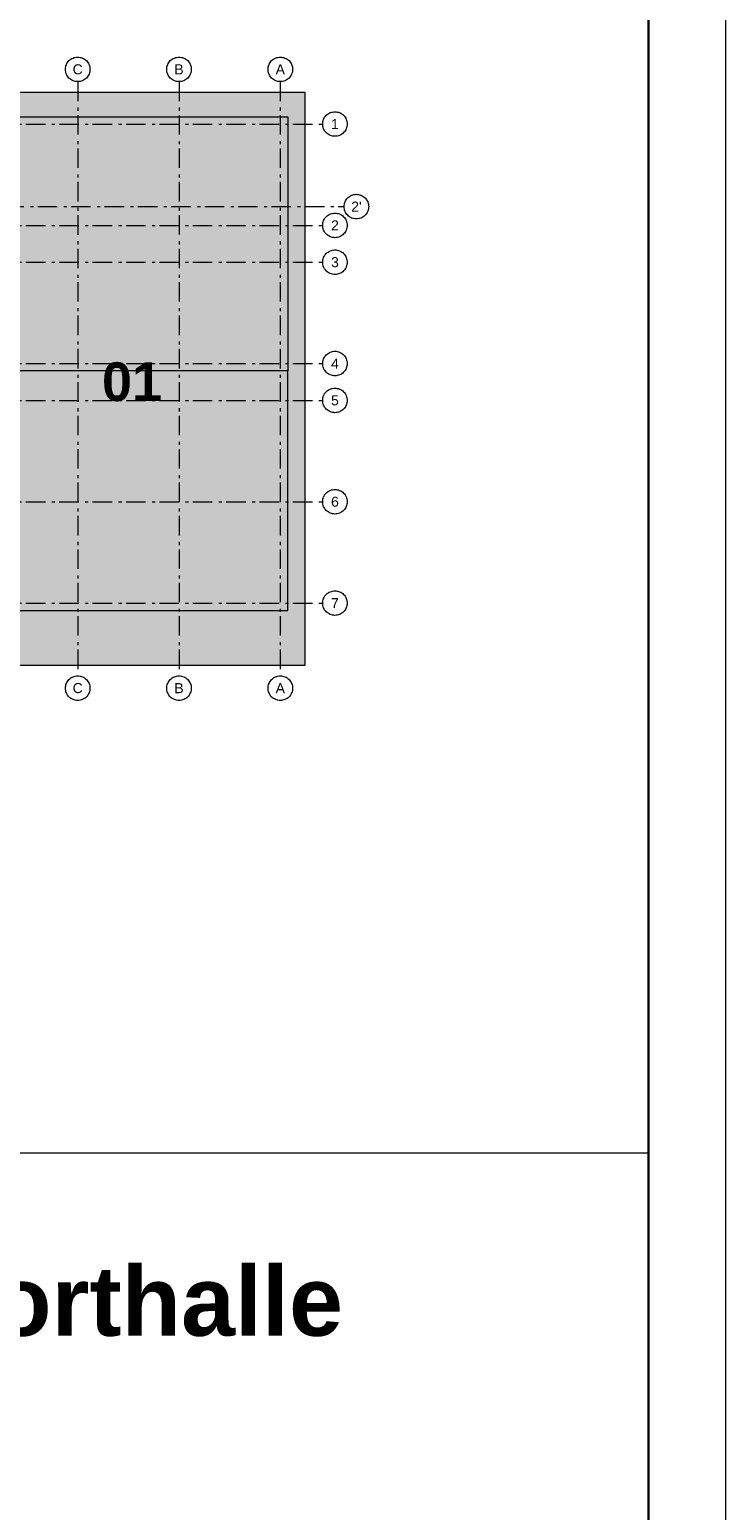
# Model space of a CAD drawing. Header units: metres. Extents: x -5569892 to 1712241, y -5568463 to 2085.
# Tile 43 of 70: x 237 to 260, y -230 to -182. Entities that reach past the tile are written whole.
import ezdxf

# ---------------------------------------------------------------- set-up
doc = ezdxf.new("R2010")
doc.units = ezdxf.units.M
doc.header["$LTSCALE"] = 0.5
doc.linetypes.add('ISO-02 Strichlinie', pattern=[3.81, 3.048, -0.762])
doc.linetypes.add('Linienart-53', pattern=[5.291531, 3.175, -1.058062, 0.352704, -0.705764])
for name, color, linetype, lineweight in [('70 -71 Achsen- 1 Gebäudeachsen', 7, 'Linienart-53', 18), ('70 -74 Zeichnungsblatt- 4 Plankopf Linie', 7, 'Continuous', 13), ('70 -74 Zeichnungsblatt- 5 Plankopf Text', 7, 'Continuous', 18), ('Keine', 7, 'Continuous', 9)]:
    doc.layers.add(name, color=color, linetype=linetype, lineweight=lineweight)
doc.styles.add('Arial', font='arial.ttf')
doc.styles.add('Arial (bold)', font='arialbd.ttf')

# ---------------------------------------------------------------- blocks, each defined once
blk = doc.blocks.new('Gruppe-502')
at = {"layer": '70 -74 Zeichnungsblatt- 4 Plankopf Linie'}
for p, q in [((0.589446, -0.1235), (0.589446, -0.4155)), ((0.409446, -0.2715), (0.589446, -0.2715))]:
    blk.add_line(p, q, dxfattribs=at)
at = {"layer": '70 -74 Zeichnungsblatt- 5 Plankopf Text', "insert": (0.426446, -0.278875), "char_height": 0.00453099, "width": 0.16121158, "attachment_point": 1, "line_spacing_factor": 0.996218, "style": 'Arial (bold)'}
blk.add_mtext('Entwicklung einer Gesamtschule mit Sporthalle', dxfattribs=at)
blk = doc.blocks.new('Plankopf')
at = {"layer": '70 -74 Zeichnungsblatt- 4 Plankopf Linie', "color": 7, "transparency": 33554687}
blk.add_blockref('Gruppe-502', (0, 0), dxfattribs=at)
at = {"layer": '70 -74 Zeichnungsblatt- 4 Plankopf Linie', "color": 0, "flags": 1}
for tag in ['Auftraggeber', 'Auftraggeber_Zusatz_-1-', 'Auftraggeber_Zusatz_-2-', 'Approval', 'Approval', 'Approval', 'Approval', 'Approval', 'Approval', 'AR_Genehmigt_-_Datum', 'Auto_Generate_Page_Number', 'Auto_Total_Num_Sheets', 'Architekt', 'Architekt_Zusatz_-1-', 'Architekt_Zusatz_-2-', 'Approval', 'Teil', 'Total_Num_Sheets', 'Tragwerksplanung', 'Tragwerksplanung_Zusatz_-1-', 'Tragwerksplanung_Zusatz_-2-', 'TGA', 'TGA_Zusatz_-1-', 'TGA_Zusatz_-2-', 'Scale', 'Sheet_Number', 'Sheet_Title', 'Status', 'Zone', 'Zone', 'Zone', 'Zone', 'Zone', 'Zone', 'Zone', 'Geschäftszeichen', 'Current_Plot_Date', 'Gewerk', 'Landschaftsarchitekt', 'Landschaftsarchitekten_Zusatz-1-', 'Landschaftsarchitekten_Zusatz_-2-', 'Papiermaße', 'Number', 'Publish_Date', 'Number', 'Publish_Date', 'Number', 'Publish_Date', 'Number', 'Publish_Date', 'Number', 'Publish_Date', 'Number', 'Publish_Date', 'Planungsgrundlagen', 'Plot_Date_Format', 'BH_Genehmigt_-_Datum', 'Ebene', 'Page_Number', 'Plannummer_Fachplaner', 'File_Name', 'File_Name_Include_Path', 'Projektname_Zusatz', 'Project_Address', 'Höhe_üNHN', 'Leistungsphase', 'Number', 'Publish_Date', 'Recipients', 'Recipients', 'Recipients', 'Recipients', 'Recipients', 'Recipients', 'Project_Date', 'Project_ID', 'Project_Name', 'Recipients', 'Date', 'Note', 'Date', 'Note', 'Date', 'Note', 'Date', 'Note', 'Date', 'Note', 'Date', 'Note', 'Format', 'Date', 'Date', 'Note']:
    blk.add_attdef(tag, (-0.5945, -0.4205), '', height=0.00018, dxfattribs=at)
at = {"layer": '70 -74 Zeichnungsblatt- 4 Plankopf Linie', "transparency": 33554687, "flags": 128}
for points in [[(-0.5945, 0.4205), (0.5945, 0.4205), (0.5945, -0.4205), (-0.5945, -0.4205)], [(-0.5745, -0.4155), (-0.5745, 0.4155), (0.5895, 0.4155), (0.5895, -0.4155)]]:
    blk.add_lwpolyline(points, close=True, dxfattribs=at)
blk = doc.blocks.new('Gruppe-503')
at = {"layer": 'Keine', "transparency": 33554687, "insert": (-12.5, -96.45), "char_height": 3.147, "attachment_point": 5, "line_spacing_factor": 0.970823, "style": 'Arial (bold)'}
blk.add_mtext('01', dxfattribs=at)
at = {"color": 255, "lineweight": 13, "transparency": 33554687}
for points in [[(-16.92, -70), (-16.82, -70), (-16.73, -70.02), (-16.63, -70.04), (-16.54, -70.08), (-16.45, -70.12), (-16.37, -70.17), (-16.29, -70.23), (-16.21, -70.29), (-16.15, -70.37), (-16.09, -70.44), (-16.04, -70.53), (-16, -70.62), (-15.96, -70.71), (-15.94, -70.8), (-15.93, -70.9), (-15.92, -71), (-15.93, -71.1), (-15.94, -71.2), (-15.96, -71.29), (-16, -71.38), (-16.04, -71.47), (-16.09, -71.56), (-16.15, -71.63), (-16.21, -71.71), (-16.29, -71.77), (-16.37, -71.83), (-16.45, -71.88), (-16.54, -71.92), (-16.63, -71.96), (-16.73, -71.98), (-16.82, -72), (-16.92, -72), (-17.02, -72), (-17.12, -71.98), (-17.21, -71.96), (-17.3, -71.92), (-17.39, -71.88), (-17.48, -71.83), (-17.56, -71.77), (-17.63, -71.71), (-17.69, -71.63), (-17.75, -71.56), (-17.8, -71.47), (-17.84, -71.38), (-17.88, -71.29), (-17.9, -71.2), (-17.92, -71.1), (-17.92, -71), (-17.92, -70.9), (-17.9, -70.8), (-17.88, -70.71), (-17.84, -70.62), (-17.8, -70.53), (-17.75, -70.44), (-17.69, -70.37), (-17.63, -70.29), (-17.56, -70.23), (-17.48, -70.17), (-17.39, -70.12), (-17.3, -70.08), (-17.21, -70.04), (-17.12, -70.02), (-17.02, -70)], [(-8.67, -70), (-8.57, -70), (-8.48, -70.02), (-8.38, -70.04), (-8.29, -70.08), (-8.2, -70.12), (-8.12, -70.17), (-8.04, -70.23), (-7.96, -70.29), (-7.9, -70.37), (-7.84, -70.44), (-7.79, -70.53), (-7.75, -70.62), (-7.71, -70.71), (-7.69, -70.8), (-7.68, -70.9), (-7.67, -71), (-7.68, -71.1), (-7.69, -71.2), (-7.71, -71.29), (-7.75, -71.38), (-7.79, -71.47), (-7.84, -71.56), (-7.9, -71.63), (-7.96, -71.71), (-8.04, -71.77), (-8.12, -71.83), (-8.2, -71.88), (-8.29, -71.92), (-8.38, -71.96), (-8.48, -71.98), (-8.57, -72), (-8.67, -72), (-8.77, -72), (-8.87, -71.98), (-8.96, -71.96), (-9.05, -71.92), (-9.14, -71.88), (-9.23, -71.83), (-9.31, -71.77), (-9.38, -71.71), (-9.44, -71.63), (-9.5, -71.56), (-9.55, -71.47), (-9.59, -71.38), (-9.63, -71.29), (-9.65, -71.2), (-9.67, -71.1), (-9.67, -71), (-9.67, -70.9), (-9.65, -70.8), (-9.63, -70.71), (-9.59, -70.62), (-9.55, -70.53), (-9.5, -70.44), (-9.44, -70.37), (-9.38, -70.29), (-9.31, -70.23), (-9.23, -70.17), (-9.14, -70.12), (-9.05, -70.08), (-8.96, -70.04), (-8.87, -70.02), (-8.77, -70)], [(-0.42, -70), (-0.32, -70), (-0.23, -70.02), (-0.13, -70.04), (-0.04, -70.08), (0.05, -70.12), (0.13, -70.17), (0.21, -70.23), (0.29, -70.29), (0.35, -70.37), (0.41, -70.44), (0.46, -70.53), (0.5, -70.62), (0.54, -70.71), (0.56, -70.8), (0.57, -70.9), (0.58, -71), (0.57, -71.1), (0.56, -71.2), (0.54, -71.29), (0.5, -71.38), (0.46, -71.47), (0.41, -71.56), (0.35, -71.63), (0.29, -71.71), (0.21, -71.77), (0.13, -71.83), (0.05, -71.88), (-0.04, -71.92), (-0.13, -71.96), (-0.23, -71.98), (-0.32, -72), (-0.42, -72), (-0.52, -72), (-0.62, -71.98), (-0.71, -71.96), (-0.8, -71.92), (-0.89, -71.88), (-0.98, -71.83), (-1.06, -71.77), (-1.13, -71.71), (-1.19, -71.63), (-1.25, -71.56), (-1.3, -71.47), (-1.34, -71.38), (-1.38, -71.29), (-1.4, -71.2), (-1.42, -71.1), (-1.42, -71), (-1.42, -70.9), (-1.4, -70.8), (-1.38, -70.71), (-1.34, -70.62), (-1.3, -70.53), (-1.25, -70.44), (-1.19, -70.37), (-1.13, -70.29), (-1.06, -70.23), (-0.98, -70.17), (-0.89, -70.12), (-0.8, -70.08), (-0.71, -70.04), (-0.62, -70.02), (-0.52, -70)], [(5.03, -75.45), (5.02, -75.55), (5.01, -75.64), (4.98, -75.74), (4.95, -75.83), (4.91, -75.92), (4.86, -76), (4.8, -76.08), (4.73, -76.15), (4.66, -76.22), (4.58, -76.28), (4.5, -76.33), (4.41, -76.37), (4.32, -76.4), (4.22, -76.43), (4.12, -76.44), (4.03, -76.45), (3.93, -76.44), (3.83, -76.43), (3.74, -76.4), (3.64, -76.37), (3.55, -76.33), (3.47, -76.28), (3.39, -76.22), (3.32, -76.15), (3.25, -76.08), (3.19, -76), (3.14, -75.92), (3.1, -75.83), (3.07, -75.74), (3.05, -75.64), (3.03, -75.55), (3.03, -75.45), (3.03, -75.35), (3.05, -75.25), (3.07, -75.16), (3.1, -75.06), (3.14, -74.98), (3.19, -74.89), (3.25, -74.81), (3.32, -74.74), (3.39, -74.67), (3.47, -74.62), (3.55, -74.57), (3.64, -74.52), (3.74, -74.49), (3.83, -74.47), (3.93, -74.45), (4.03, -74.45), (4.12, -74.45), (4.22, -74.47), (4.32, -74.49), (4.41, -74.52), (4.5, -74.57), (4.58, -74.62), (4.66, -74.67), (4.73, -74.74), (4.8, -74.81), (4.86, -74.89), (4.91, -74.98), (4.95, -75.06), (4.98, -75.16), (5.01, -75.25), (5.02, -75.35)], [(5.03, -83.7), (5.02, -83.8), (5.01, -83.89), (4.98, -83.99), (4.95, -84.08), (4.91, -84.17), (4.86, -84.25), (4.8, -84.33), (4.73, -84.4), (4.66, -84.47), (4.58, -84.53), (4.5, -84.58), (4.41, -84.62), (4.32, -84.65), (4.22, -84.68), (4.12, -84.69), (4.03, -84.7), (3.93, -84.69), (3.83, -84.68), (3.74, -84.65), (3.64, -84.62), (3.55, -84.58), (3.47, -84.53), (3.39, -84.47), (3.32, -84.4), (3.25, -84.33), (3.19, -84.25), (3.14, -84.17), (3.1, -84.08), (3.07, -83.99), (3.05, -83.89), (3.03, -83.8), (3.03, -83.7), (3.03, -83.6), (3.05, -83.5), (3.07, -83.41), (3.1, -83.31), (3.14, -83.23), (3.19, -83.14), (3.25, -83.06), (3.32, -82.99), (3.39, -82.92), (3.47, -82.87), (3.55, -82.82), (3.64, -82.77), (3.74, -82.74), (3.83, -82.72), (3.93, -82.7), (4.03, -82.7), (4.12, -82.7), (4.22, -82.72), (4.32, -82.74), (4.41, -82.77), (4.5, -82.82), (4.58, -82.87), (4.66, -82.92), (4.73, -82.99), (4.8, -83.06), (4.86, -83.14), (4.91, -83.23), (4.95, -83.31), (4.98, -83.41), (5.01, -83.5), (5.02, -83.6)], [(5.03, -86.7), (5.02, -86.8), (5.01, -86.89), (4.98, -86.99), (4.95, -87.08), (4.91, -87.17), (4.86, -87.25), (4.8, -87.33), (4.73, -87.4), (4.66, -87.47), (4.58, -87.53), (4.5, -87.58), (4.41, -87.62), (4.32, -87.65), (4.22, -87.68), (4.12, -87.69), (4.03, -87.7), (3.93, -87.69), (3.83, -87.68), (3.74, -87.65), (3.64, -87.62), (3.55, -87.58), (3.47, -87.53), (3.39, -87.47), (3.32, -87.4), (3.25, -87.33), (3.19, -87.25), (3.14, -87.17), (3.1, -87.08), (3.07, -86.99), (3.05, -86.89), (3.03, -86.8), (3.03, -86.7), (3.03, -86.6), (3.05, -86.5), (3.07, -86.41), (3.1, -86.31), (3.14, -86.23), (3.19, -86.14), (3.25, -86.06), (3.32, -85.99), (3.39, -85.92), (3.47, -85.87), (3.55, -85.82), (3.64, -85.77), (3.74, -85.74), (3.83, -85.72), (3.93, -85.7), (4.03, -85.7), (4.12, -85.7), (4.22, -85.72), (4.32, -85.74), (4.41, -85.77), (4.5, -85.82), (4.58, -85.87), (4.66, -85.92), (4.73, -85.99), (4.8, -86.06), (4.86, -86.14), (4.91, -86.23), (4.95, -86.31), (4.98, -86.41), (5.01, -86.5), (5.02, -86.6)], [(5.03, -94.95), (5.02, -95.05), (5.01, -95.14), (4.98, -95.24), (4.95, -95.33), (4.91, -95.42), (4.86, -95.5), (4.8, -95.58), (4.73, -95.65), (4.66, -95.72), (4.58, -95.78), (4.5, -95.83), (4.41, -95.87), (4.32, -95.9), (4.22, -95.93), (4.12, -95.94), (4.03, -95.95), (3.93, -95.94), (3.83, -95.93), (3.74, -95.9), (3.64, -95.87), (3.55, -95.83), (3.47, -95.78), (3.39, -95.72), (3.32, -95.65), (3.25, -95.58), (3.19, -95.5), (3.14, -95.42), (3.1, -95.33), (3.07, -95.24), (3.05, -95.14), (3.03, -95.05), (3.03, -94.95), (3.03, -94.85), (3.05, -94.75), (3.07, -94.66), (3.1, -94.56), (3.14, -94.48), (3.19, -94.39), (3.25, -94.31), (3.32, -94.24), (3.39, -94.17), (3.47, -94.12), (3.55, -94.07), (3.64, -94.02), (3.74, -93.99), (3.83, -93.97), (3.93, -93.95), (4.03, -93.95), (4.12, -93.95), (4.22, -93.97), (4.32, -93.99), (4.41, -94.02), (4.5, -94.07), (4.58, -94.12), (4.66, -94.17), (4.73, -94.24), (4.8, -94.31), (4.86, -94.39), (4.91, -94.48), (4.95, -94.56), (4.98, -94.66), (5.01, -94.75), (5.02, -94.85)], [(5.03, -97.95), (5.02, -98.05), (5.01, -98.14), (4.98, -98.24), (4.95, -98.33), (4.91, -98.42), (4.86, -98.5), (4.8, -98.58), (4.73, -98.65), (4.66, -98.72), (4.58, -98.78), (4.5, -98.83), (4.41, -98.87), (4.32, -98.9), (4.22, -98.93), (4.12, -98.94), (4.03, -98.95), (3.93, -98.94), (3.83, -98.93), (3.74, -98.9), (3.64, -98.87), (3.55, -98.83), (3.47, -98.78), (3.39, -98.72), (3.32, -98.65), (3.25, -98.58), (3.19, -98.5), (3.14, -98.42), (3.1, -98.33), (3.07, -98.24), (3.05, -98.14), (3.03, -98.05), (3.03, -97.95), (3.03, -97.85), (3.05, -97.75), (3.07, -97.66), (3.1, -97.56), (3.14, -97.48), (3.19, -97.39), (3.25, -97.31), (3.32, -97.24), (3.39, -97.17), (3.47, -97.12), (3.55, -97.07), (3.64, -97.02), (3.74, -96.99), (3.83, -96.97), (3.93, -96.95), (4.03, -96.95), (4.12, -96.95), (4.22, -96.97), (4.32, -96.99), (4.41, -97.02), (4.5, -97.07), (4.58, -97.12), (4.66, -97.17), (4.73, -97.24), (4.8, -97.31), (4.86, -97.39), (4.91, -97.48), (4.95, -97.56), (4.98, -97.66), (5.01, -97.75), (5.02, -97.85)], [(5.03, -106.2), (5.02, -106.3), (5.01, -106.39), (4.98, -106.49), (4.95, -106.58), (4.91, -106.67), (4.86, -106.75), (4.8, -106.83), (4.73, -106.9), (4.66, -106.97), (4.58, -107.03), (4.5, -107.08), (4.41, -107.12), (4.32, -107.15), (4.22, -107.18), (4.12, -107.19), (4.03, -107.2), (3.93, -107.19), (3.83, -107.18), (3.74, -107.15), (3.64, -107.12), (3.55, -107.08), (3.47, -107.03), (3.39, -106.97), (3.32, -106.9), (3.25, -106.83), (3.19, -106.75), (3.14, -106.67), (3.1, -106.58), (3.07, -106.49), (3.05, -106.39), (3.03, -106.3), (3.03, -106.2), (3.03, -106.1), (3.05, -106), (3.07, -105.91), (3.1, -105.81), (3.14, -105.73), (3.19, -105.64), (3.25, -105.56), (3.32, -105.49), (3.39, -105.42), (3.47, -105.37), (3.55, -105.32), (3.64, -105.27), (3.74, -105.24), (3.83, -105.22), (3.93, -105.2), (4.03, -105.2), (4.12, -105.2), (4.22, -105.22), (4.32, -105.24), (4.41, -105.27), (4.5, -105.32), (4.58, -105.37), (4.66, -105.42), (4.73, -105.49), (4.8, -105.56), (4.86, -105.64), (4.91, -105.73), (4.95, -105.81), (4.98, -105.91), (5.01, -106), (5.02, -106.1)], [(5.03, -114.45), (5.02, -114.55), (5.01, -114.64), (4.98, -114.74), (4.95, -114.83), (4.91, -114.92), (4.86, -115), (4.8, -115.08), (4.73, -115.15), (4.66, -115.22), (4.58, -115.28), (4.5, -115.33), (4.41, -115.37), (4.32, -115.4), (4.22, -115.43), (4.12, -115.44), (4.03, -115.45), (3.93, -115.44), (3.83, -115.43), (3.74, -115.4), (3.64, -115.37), (3.55, -115.33), (3.47, -115.28), (3.39, -115.22), (3.32, -115.15), (3.25, -115.08), (3.19, -115), (3.14, -114.92), (3.1, -114.83), (3.07, -114.74), (3.05, -114.64), (3.03, -114.55), (3.03, -114.45), (3.03, -114.35), (3.05, -114.25), (3.07, -114.16), (3.1, -114.06), (3.14, -113.98), (3.19, -113.89), (3.25, -113.81), (3.32, -113.74), (3.39, -113.67), (3.47, -113.62), (3.55, -113.57), (3.64, -113.52), (3.74, -113.49), (3.83, -113.47), (3.93, -113.45), (4.03, -113.45), (4.12, -113.45), (4.22, -113.47), (4.32, -113.49), (4.41, -113.52), (4.5, -113.57), (4.58, -113.62), (4.66, -113.67), (4.73, -113.74), (4.8, -113.81), (4.86, -113.89), (4.91, -113.98), (4.95, -114.06), (4.98, -114.16), (5.01, -114.25), (5.02, -114.35)]]:
    blk.add_wipeout(points, dxfattribs=at).dxf.layer = 'Keine'
at = {"layer": '70 -71 Achsen- 1 Gebäudeachsen', "color": 252, "lineweight": 13, "true_color": 0x888888, "transparency": 33554687}
for p, q in [((-16.92, -72), (-16.92, -120.37)), ((-8.67, -72), (-8.67, -120.37)), ((-0.42, -72), (-0.42, -120.37)), ((-178.87, -75.45), (3.03, -75.45)), ((-178.87, -83.7), (3.03, -83.7)), ((-178.87, -86.7), (3.03, -86.7)), ((-178.87, -94.95), (3.03, -94.95)), ((-178.87, -97.95), (3.03, -97.95)), ((-178.87, -106.2), (3.03, -106.2)), ((-178.87, -114.45), (3.03, -114.45))]:
    blk.add_line(p, q, dxfattribs=at)
at = {"layer": 'Keine', "lineweight": 13, "transparency": 33554687, "flags": 128}
for points in [[(-16.92, -70), (-16.82, -70), (-16.73, -70.02), (-16.63, -70.04), (-16.54, -70.08), (-16.45, -70.12), (-16.37, -70.17), (-16.29, -70.23), (-16.21, -70.29), (-16.15, -70.37), (-16.09, -70.44), (-16.04, -70.53), (-16, -70.62), (-15.96, -70.71), (-15.94, -70.8), (-15.93, -70.9), (-15.92, -71), (-15.93, -71.1), (-15.94, -71.2), (-15.96, -71.29), (-16, -71.38), (-16.04, -71.47), (-16.09, -71.56), (-16.15, -71.63), (-16.21, -71.71), (-16.29, -71.77), (-16.37, -71.83), (-16.45, -71.88), (-16.54, -71.92), (-16.63, -71.96), (-16.73, -71.98), (-16.82, -72), (-16.92, -72), (-17.02, -72), (-17.12, -71.98), (-17.21, -71.96), (-17.3, -71.92), (-17.39, -71.88), (-17.48, -71.83), (-17.56, -71.77), (-17.63, -71.71), (-17.69, -71.63), (-17.75, -71.56), (-17.8, -71.47), (-17.84, -71.38), (-17.88, -71.29), (-17.9, -71.2), (-17.92, -71.1), (-17.92, -71), (-17.92, -70.9), (-17.9, -70.8), (-17.88, -70.71), (-17.84, -70.62), (-17.8, -70.53), (-17.75, -70.44), (-17.69, -70.37), (-17.63, -70.29), (-17.56, -70.23), (-17.48, -70.17), (-17.39, -70.12), (-17.3, -70.08), (-17.21, -70.04), (-17.12, -70.02), (-17.02, -70)], [(-8.67, -70), (-8.57, -70), (-8.48, -70.02), (-8.38, -70.04), (-8.29, -70.08), (-8.2, -70.12), (-8.12, -70.17), (-8.04, -70.23), (-7.96, -70.29), (-7.9, -70.37), (-7.84, -70.44), (-7.79, -70.53), (-7.75, -70.62), (-7.71, -70.71), (-7.69, -70.8), (-7.68, -70.9), (-7.67, -71), (-7.68, -71.1), (-7.69, -71.2), (-7.71, -71.29), (-7.75, -71.38), (-7.79, -71.47), (-7.84, -71.56), (-7.9, -71.63), (-7.96, -71.71), (-8.04, -71.77), (-8.12, -71.83), (-8.2, -71.88), (-8.29, -71.92), (-8.38, -71.96), (-8.48, -71.98), (-8.57, -72), (-8.67, -72), (-8.77, -72), (-8.87, -71.98), (-8.96, -71.96), (-9.05, -71.92), (-9.14, -71.88), (-9.23, -71.83), (-9.31, -71.77), (-9.38, -71.71), (-9.44, -71.63), (-9.5, -71.56), (-9.55, -71.47), (-9.59, -71.38), (-9.63, -71.29), (-9.65, -71.2), (-9.67, -71.1), (-9.67, -71), (-9.67, -70.9), (-9.65, -70.8), (-9.63, -70.71), (-9.59, -70.62), (-9.55, -70.53), (-9.5, -70.44), (-9.44, -70.37), (-9.38, -70.29), (-9.31, -70.23), (-9.23, -70.17), (-9.14, -70.12), (-9.05, -70.08), (-8.96, -70.04), (-8.87, -70.02), (-8.77, -70)], [(-0.42, -70), (-0.32, -70), (-0.23, -70.02), (-0.13, -70.04), (-0.04, -70.08), (0.05, -70.12), (0.13, -70.17), (0.21, -70.23), (0.29, -70.29), (0.35, -70.37), (0.41, -70.44), (0.46, -70.53), (0.5, -70.62), (0.54, -70.71), (0.56, -70.8), (0.57, -70.9), (0.58, -71), (0.57, -71.1), (0.56, -71.2), (0.54, -71.29), (0.5, -71.38), (0.46, -71.47), (0.41, -71.56), (0.35, -71.63), (0.29, -71.71), (0.21, -71.77), (0.13, -71.83), (0.05, -71.88), (-0.04, -71.92), (-0.13, -71.96), (-0.23, -71.98), (-0.32, -72), (-0.42, -72), (-0.52, -72), (-0.62, -71.98), (-0.71, -71.96), (-0.8, -71.92), (-0.89, -71.88), (-0.98, -71.83), (-1.06, -71.77), (-1.13, -71.71), (-1.19, -71.63), (-1.25, -71.56), (-1.3, -71.47), (-1.34, -71.38), (-1.38, -71.29), (-1.4, -71.2), (-1.42, -71.1), (-1.42, -71), (-1.42, -70.9), (-1.4, -70.8), (-1.38, -70.71), (-1.34, -70.62), (-1.3, -70.53), (-1.25, -70.44), (-1.19, -70.37), (-1.13, -70.29), (-1.06, -70.23), (-0.98, -70.17), (-0.89, -70.12), (-0.8, -70.08), (-0.71, -70.04), (-0.62, -70.02), (-0.52, -70)], [(5.03, -75.45), (5.02, -75.55), (5.01, -75.64), (4.98, -75.74), (4.95, -75.83), (4.91, -75.92), (4.86, -76), (4.8, -76.08), (4.73, -76.15), (4.66, -76.22), (4.58, -76.28), (4.5, -76.33), (4.41, -76.37), (4.32, -76.4), (4.22, -76.43), (4.12, -76.44), (4.03, -76.45), (3.93, -76.44), (3.83, -76.43), (3.74, -76.4), (3.64, -76.37), (3.55, -76.33), (3.47, -76.28), (3.39, -76.22), (3.32, -76.15), (3.25, -76.08), (3.19, -76), (3.14, -75.92), (3.1, -75.83), (3.07, -75.74), (3.05, -75.64), (3.03, -75.55), (3.03, -75.45), (3.03, -75.35), (3.05, -75.25), (3.07, -75.16), (3.1, -75.06), (3.14, -74.98), (3.19, -74.89), (3.25, -74.81), (3.32, -74.74), (3.39, -74.67), (3.47, -74.62), (3.55, -74.57), (3.64, -74.52), (3.74, -74.49), (3.83, -74.47), (3.93, -74.45), (4.03, -74.45), (4.12, -74.45), (4.22, -74.47), (4.32, -74.49), (4.41, -74.52), (4.5, -74.57), (4.58, -74.62), (4.66, -74.67), (4.73, -74.74), (4.8, -74.81), (4.86, -74.89), (4.91, -74.98), (4.95, -75.06), (4.98, -75.16), (5.01, -75.25), (5.02, -75.35)], [(5.03, -83.7), (5.02, -83.8), (5.01, -83.89), (4.98, -83.99), (4.95, -84.08), (4.91, -84.17), (4.86, -84.25), (4.8, -84.33), (4.73, -84.4), (4.66, -84.47), (4.58, -84.53), (4.5, -84.58), (4.41, -84.62), (4.32, -84.65), (4.22, -84.68), (4.12, -84.69), (4.03, -84.7), (3.93, -84.69), (3.83, -84.68), (3.74, -84.65), (3.64, -84.62), (3.55, -84.58), (3.47, -84.53), (3.39, -84.47), (3.32, -84.4), (3.25, -84.33), (3.19, -84.25), (3.14, -84.17), (3.1, -84.08), (3.07, -83.99), (3.05, -83.89), (3.03, -83.8), (3.03, -83.7), (3.03, -83.6), (3.05, -83.5), (3.07, -83.41), (3.1, -83.31), (3.14, -83.23), (3.19, -83.14), (3.25, -83.06), (3.32, -82.99), (3.39, -82.92), (3.47, -82.87), (3.55, -82.82), (3.64, -82.77), (3.74, -82.74), (3.83, -82.72), (3.93, -82.7), (4.03, -82.7), (4.12, -82.7), (4.22, -82.72), (4.32, -82.74), (4.41, -82.77), (4.5, -82.82), (4.58, -82.87), (4.66, -82.92), (4.73, -82.99), (4.8, -83.06), (4.86, -83.14), (4.91, -83.23), (4.95, -83.31), (4.98, -83.41), (5.01, -83.5), (5.02, -83.6)], [(5.03, -86.7), (5.02, -86.8), (5.01, -86.89), (4.98, -86.99), (4.95, -87.08), (4.91, -87.17), (4.86, -87.25), (4.8, -87.33), (4.73, -87.4), (4.66, -87.47), (4.58, -87.53), (4.5, -87.58), (4.41, -87.62), (4.32, -87.65), (4.22, -87.68), (4.12, -87.69), (4.03, -87.7), (3.93, -87.69), (3.83, -87.68), (3.74, -87.65), (3.64, -87.62), (3.55, -87.58), (3.47, -87.53), (3.39, -87.47), (3.32, -87.4), (3.25, -87.33), (3.19, -87.25), (3.14, -87.17), (3.1, -87.08), (3.07, -86.99), (3.05, -86.89), (3.03, -86.8), (3.03, -86.7), (3.03, -86.6), (3.05, -86.5), (3.07, -86.41), (3.1, -86.31), (3.14, -86.23), (3.19, -86.14), (3.25, -86.06), (3.32, -85.99), (3.39, -85.92), (3.47, -85.87), (3.55, -85.82), (3.64, -85.77), (3.74, -85.74), (3.83, -85.72), (3.93, -85.7), (4.03, -85.7), (4.12, -85.7), (4.22, -85.72), (4.32, -85.74), (4.41, -85.77), (4.5, -85.82), (4.58, -85.87), (4.66, -85.92), (4.73, -85.99), (4.8, -86.06), (4.86, -86.14), (4.91, -86.23), (4.95, -86.31), (4.98, -86.41), (5.01, -86.5), (5.02, -86.6)], [(5.03, -94.95), (5.02, -95.05), (5.01, -95.14), (4.98, -95.24), (4.95, -95.33), (4.91, -95.42), (4.86, -95.5), (4.8, -95.58), (4.73, -95.65), (4.66, -95.72), (4.58, -95.78), (4.5, -95.83), (4.41, -95.87), (4.32, -95.9), (4.22, -95.93), (4.12, -95.94), (4.03, -95.95), (3.93, -95.94), (3.83, -95.93), (3.74, -95.9), (3.64, -95.87), (3.55, -95.83), (3.47, -95.78), (3.39, -95.72), (3.32, -95.65), (3.25, -95.58), (3.19, -95.5), (3.14, -95.42), (3.1, -95.33), (3.07, -95.24), (3.05, -95.14), (3.03, -95.05), (3.03, -94.95), (3.03, -94.85), (3.05, -94.75), (3.07, -94.66), (3.1, -94.56), (3.14, -94.48), (3.19, -94.39), (3.25, -94.31), (3.32, -94.24), (3.39, -94.17), (3.47, -94.12), (3.55, -94.07), (3.64, -94.02), (3.74, -93.99), (3.83, -93.97), (3.93, -93.95), (4.03, -93.95), (4.12, -93.95), (4.22, -93.97), (4.32, -93.99), (4.41, -94.02), (4.5, -94.07), (4.58, -94.12), (4.66, -94.17), (4.73, -94.24), (4.8, -94.31), (4.86, -94.39), (4.91, -94.48), (4.95, -94.56), (4.98, -94.66), (5.01, -94.75), (5.02, -94.85)], [(5.03, -97.95), (5.02, -98.05), (5.01, -98.14), (4.98, -98.24), (4.95, -98.33), (4.91, -98.42), (4.86, -98.5), (4.8, -98.58), (4.73, -98.65), (4.66, -98.72), (4.58, -98.78), (4.5, -98.83), (4.41, -98.87), (4.32, -98.9), (4.22, -98.93), (4.12, -98.94), (4.03, -98.95), (3.93, -98.94), (3.83, -98.93), (3.74, -98.9), (3.64, -98.87), (3.55, -98.83), (3.47, -98.78), (3.39, -98.72), (3.32, -98.65), (3.25, -98.58), (3.19, -98.5), (3.14, -98.42), (3.1, -98.33), (3.07, -98.24), (3.05, -98.14), (3.03, -98.05), (3.03, -97.95), (3.03, -97.85), (3.05, -97.75), (3.07, -97.66), (3.1, -97.56), (3.14, -97.48), (3.19, -97.39), (3.25, -97.31), (3.32, -97.24), (3.39, -97.17), (3.47, -97.12), (3.55, -97.07), (3.64, -97.02), (3.74, -96.99), (3.83, -96.97), (3.93, -96.95), (4.03, -96.95), (4.12, -96.95), (4.22, -96.97), (4.32, -96.99), (4.41, -97.02), (4.5, -97.07), (4.58, -97.12), (4.66, -97.17), (4.73, -97.24), (4.8, -97.31), (4.86, -97.39), (4.91, -97.48), (4.95, -97.56), (4.98, -97.66), (5.01, -97.75), (5.02, -97.85)], [(5.03, -106.2), (5.02, -106.3), (5.01, -106.39), (4.98, -106.49), (4.95, -106.58), (4.91, -106.67), (4.86, -106.75), (4.8, -106.83), (4.73, -106.9), (4.66, -106.97), (4.58, -107.03), (4.5, -107.08), (4.41, -107.12), (4.32, -107.15), (4.22, -107.18), (4.12, -107.19), (4.03, -107.2), (3.93, -107.19), (3.83, -107.18), (3.74, -107.15), (3.64, -107.12), (3.55, -107.08), (3.47, -107.03), (3.39, -106.97), (3.32, -106.9), (3.25, -106.83), (3.19, -106.75), (3.14, -106.67), (3.1, -106.58), (3.07, -106.49), (3.05, -106.39), (3.03, -106.3), (3.03, -106.2), (3.03, -106.1), (3.05, -106), (3.07, -105.91), (3.1, -105.81), (3.14, -105.73), (3.19, -105.64), (3.25, -105.56), (3.32, -105.49), (3.39, -105.42), (3.47, -105.37), (3.55, -105.32), (3.64, -105.27), (3.74, -105.24), (3.83, -105.22), (3.93, -105.2), (4.03, -105.2), (4.12, -105.2), (4.22, -105.22), (4.32, -105.24), (4.41, -105.27), (4.5, -105.32), (4.58, -105.37), (4.66, -105.42), (4.73, -105.49), (4.8, -105.56), (4.86, -105.64), (4.91, -105.73), (4.95, -105.81), (4.98, -105.91), (5.01, -106), (5.02, -106.1)], [(5.03, -114.45), (5.02, -114.55), (5.01, -114.64), (4.98, -114.74), (4.95, -114.83), (4.91, -114.92), (4.86, -115), (4.8, -115.08), (4.73, -115.15), (4.66, -115.22), (4.58, -115.28), (4.5, -115.33), (4.41, -115.37), (4.32, -115.4), (4.22, -115.43), (4.12, -115.44), (4.03, -115.45), (3.93, -115.44), (3.83, -115.43), (3.74, -115.4), (3.64, -115.37), (3.55, -115.33), (3.47, -115.28), (3.39, -115.22), (3.32, -115.15), (3.25, -115.08), (3.19, -115), (3.14, -114.92), (3.1, -114.83), (3.07, -114.74), (3.05, -114.64), (3.03, -114.55), (3.03, -114.45), (3.03, -114.35), (3.05, -114.25), (3.07, -114.16), (3.1, -114.06), (3.14, -113.98), (3.19, -113.89), (3.25, -113.81), (3.32, -113.74), (3.39, -113.67), (3.47, -113.62), (3.55, -113.57), (3.64, -113.52), (3.74, -113.49), (3.83, -113.47), (3.93, -113.45), (4.03, -113.45), (4.12, -113.45), (4.22, -113.47), (4.32, -113.49), (4.41, -113.52), (4.5, -113.57), (4.58, -113.62), (4.66, -113.67), (4.73, -113.74), (4.8, -113.81), (4.86, -113.89), (4.91, -113.98), (4.95, -114.06), (4.98, -114.16), (5.01, -114.25), (5.02, -114.35)]]:
    blk.add_lwpolyline(points, close=True, dxfattribs=at)
at = {"layer": 'Keine', "transparency": 33554687, "char_height": 0.818, "attachment_point": 5, "line_spacing_factor": 0.970761, "style": 'Arial'}
for s, insert in [('C', (-16.92, -71)), ('B', (-8.67, -71)), ('A', (-0.42, -71)), ('1', (4.03, -75.45)), ('2', (4.03, -83.7)), ('3', (4.03, -86.7)), ('4', (4.03, -94.95)), ('5', (4.03, -97.95)), ('6', (4.03, -106.2)), ('7', (4.03, -114.45))]:
    blk.add_mtext(s, dxfattribs=dict(at, insert=insert))
at = {"color": 255, "lineweight": 13, "transparency": 33554687}
for points in [[(6.78, -82.17), (6.77, -82.27), (6.76, -82.37), (6.73, -82.46), (6.7, -82.55), (6.66, -82.64), (6.61, -82.73), (6.55, -82.81), (6.48, -82.88), (6.41, -82.95), (6.33, -83), (6.25, -83.05), (6.16, -83.1), (6.07, -83.13), (5.97, -83.15), (5.87, -83.17), (5.78, -83.17), (5.68, -83.17), (5.58, -83.15), (5.49, -83.13), (5.39, -83.1), (5.3, -83.05), (5.22, -83), (5.14, -82.95), (5.07, -82.88), (5, -82.81), (4.94, -82.73), (4.89, -82.64), (4.85, -82.55), (4.82, -82.46), (4.8, -82.37), (4.78, -82.27), (4.78, -82.17), (4.78, -82.07), (4.8, -81.98), (4.82, -81.88), (4.85, -81.79), (4.89, -81.7), (4.94, -81.62), (5, -81.54), (5.07, -81.46), (5.14, -81.4), (5.22, -81.34), (5.3, -81.29), (5.39, -81.25), (5.49, -81.22), (5.58, -81.19), (5.68, -81.18), (5.78, -81.17), (5.87, -81.18), (5.97, -81.19), (6.07, -81.22), (6.16, -81.25), (6.25, -81.29), (6.33, -81.34), (6.41, -81.4), (6.48, -81.46), (6.55, -81.54), (6.61, -81.62), (6.66, -81.7), (6.7, -81.79), (6.73, -81.88), (6.76, -81.98), (6.77, -82.07)], [(-16.92, -120.37), (-16.82, -120.38), (-16.73, -120.39), (-16.63, -120.42), (-16.54, -120.45), (-16.45, -120.49), (-16.37, -120.54), (-16.29, -120.6), (-16.21, -120.66), (-16.15, -120.74), (-16.09, -120.82), (-16.04, -120.9), (-16, -120.99), (-15.96, -121.08), (-15.94, -121.18), (-15.93, -121.27), (-15.92, -121.37), (-15.93, -121.47), (-15.94, -121.57), (-15.96, -121.66), (-16, -121.75), (-16.04, -121.84), (-16.09, -121.93), (-16.15, -122.01), (-16.21, -122.08), (-16.29, -122.15), (-16.37, -122.2), (-16.45, -122.25), (-16.54, -122.3), (-16.63, -122.33), (-16.73, -122.35), (-16.82, -122.37), (-16.92, -122.37), (-17.02, -122.37), (-17.12, -122.35), (-17.21, -122.33), (-17.3, -122.3), (-17.39, -122.25), (-17.48, -122.2), (-17.56, -122.15), (-17.63, -122.08), (-17.69, -122.01), (-17.75, -121.93), (-17.8, -121.84), (-17.84, -121.75), (-17.88, -121.66), (-17.9, -121.57), (-17.92, -121.47), (-17.92, -121.37), (-17.92, -121.27), (-17.9, -121.18), (-17.88, -121.08), (-17.84, -120.99), (-17.8, -120.9), (-17.75, -120.82), (-17.69, -120.74), (-17.63, -120.66), (-17.56, -120.6), (-17.48, -120.54), (-17.39, -120.49), (-17.3, -120.45), (-17.21, -120.42), (-17.12, -120.39), (-17.02, -120.38)], [(-8.67, -120.37), (-8.57, -120.38), (-8.48, -120.39), (-8.38, -120.42), (-8.29, -120.45), (-8.2, -120.49), (-8.12, -120.54), (-8.04, -120.6), (-7.96, -120.66), (-7.9, -120.74), (-7.84, -120.82), (-7.79, -120.9), (-7.75, -120.99), (-7.71, -121.08), (-7.69, -121.18), (-7.68, -121.27), (-7.67, -121.37), (-7.68, -121.47), (-7.69, -121.57), (-7.71, -121.66), (-7.75, -121.75), (-7.79, -121.84), (-7.84, -121.93), (-7.9, -122.01), (-7.96, -122.08), (-8.04, -122.15), (-8.12, -122.2), (-8.2, -122.25), (-8.29, -122.3), (-8.38, -122.33), (-8.48, -122.35), (-8.57, -122.37), (-8.67, -122.37), (-8.77, -122.37), (-8.87, -122.35), (-8.96, -122.33), (-9.05, -122.3), (-9.14, -122.25), (-9.23, -122.2), (-9.31, -122.15), (-9.38, -122.08), (-9.44, -122.01), (-9.5, -121.93), (-9.55, -121.84), (-9.59, -121.75), (-9.63, -121.66), (-9.65, -121.57), (-9.67, -121.47), (-9.67, -121.37), (-9.67, -121.27), (-9.65, -121.18), (-9.63, -121.08), (-9.59, -120.99), (-9.55, -120.9), (-9.5, -120.82), (-9.44, -120.74), (-9.38, -120.66), (-9.31, -120.6), (-9.23, -120.54), (-9.14, -120.49), (-9.05, -120.45), (-8.96, -120.42), (-8.87, -120.39), (-8.77, -120.38)], [(-0.42, -120.37), (-0.32, -120.38), (-0.23, -120.39), (-0.13, -120.42), (-0.04, -120.45), (0.05, -120.49), (0.13, -120.54), (0.21, -120.6), (0.29, -120.66), (0.35, -120.74), (0.41, -120.82), (0.46, -120.9), (0.5, -120.99), (0.54, -121.08), (0.56, -121.18), (0.57, -121.27), (0.58, -121.37), (0.57, -121.47), (0.56, -121.57), (0.54, -121.66), (0.5, -121.75), (0.46, -121.84), (0.41, -121.93), (0.35, -122.01), (0.29, -122.08), (0.21, -122.15), (0.13, -122.2), (0.05, -122.25), (-0.04, -122.3), (-0.13, -122.33), (-0.23, -122.35), (-0.32, -122.37), (-0.42, -122.37), (-0.52, -122.37), (-0.62, -122.35), (-0.71, -122.33), (-0.8, -122.3), (-0.89, -122.25), (-0.98, -122.2), (-1.06, -122.15), (-1.13, -122.08), (-1.19, -122.01), (-1.25, -121.93), (-1.3, -121.84), (-1.34, -121.75), (-1.38, -121.66), (-1.4, -121.57), (-1.42, -121.47), (-1.42, -121.37), (-1.42, -121.27), (-1.4, -121.18), (-1.38, -121.08), (-1.34, -120.99), (-1.3, -120.9), (-1.25, -120.82), (-1.19, -120.74), (-1.13, -120.66), (-1.06, -120.6), (-0.98, -120.54), (-0.89, -120.49), (-0.8, -120.45), (-0.71, -120.42), (-0.62, -120.39), (-0.52, -120.38)]]:
    blk.add_wipeout(points, dxfattribs=at).dxf.layer = 'Keine'
at = {"layer": '70 -71 Achsen- 1 Gebäudeachsen', "color": 252, "lineweight": 13, "true_color": 0x888888, "transparency": 33554687}
blk.add_line((-180.62, -82.17), (4.78, -82.17), dxfattribs=at)
at = {"layer": 'Keine', "lineweight": 13, "transparency": 33554687, "flags": 128}
for points in [[(6.78, -82.17), (6.77, -82.27), (6.76, -82.37), (6.73, -82.46), (6.7, -82.55), (6.66, -82.64), (6.61, -82.73), (6.55, -82.81), (6.48, -82.88), (6.41, -82.95), (6.33, -83), (6.25, -83.05), (6.16, -83.1), (6.07, -83.13), (5.97, -83.15), (5.87, -83.17), (5.78, -83.17), (5.68, -83.17), (5.58, -83.15), (5.49, -83.13), (5.39, -83.1), (5.3, -83.05), (5.22, -83), (5.14, -82.95), (5.07, -82.88), (5, -82.81), (4.94, -82.73), (4.89, -82.64), (4.85, -82.55), (4.82, -82.46), (4.8, -82.37), (4.78, -82.27), (4.78, -82.17), (4.78, -82.07), (4.8, -81.98), (4.82, -81.88), (4.85, -81.79), (4.89, -81.7), (4.94, -81.62), (5, -81.54), (5.07, -81.46), (5.14, -81.4), (5.22, -81.34), (5.3, -81.29), (5.39, -81.25), (5.49, -81.22), (5.58, -81.19), (5.68, -81.18), (5.78, -81.17), (5.87, -81.18), (5.97, -81.19), (6.07, -81.22), (6.16, -81.25), (6.25, -81.29), (6.33, -81.34), (6.41, -81.4), (6.48, -81.46), (6.55, -81.54), (6.61, -81.62), (6.66, -81.7), (6.7, -81.79), (6.73, -81.88), (6.76, -81.98), (6.77, -82.07)], [(-16.92, -120.37), (-16.82, -120.38), (-16.73, -120.39), (-16.63, -120.42), (-16.54, -120.45), (-16.45, -120.49), (-16.37, -120.54), (-16.29, -120.6), (-16.21, -120.66), (-16.15, -120.74), (-16.09, -120.82), (-16.04, -120.9), (-16, -120.99), (-15.96, -121.08), (-15.94, -121.18), (-15.93, -121.27), (-15.92, -121.37), (-15.93, -121.47), (-15.94, -121.57), (-15.96, -121.66), (-16, -121.75), (-16.04, -121.84), (-16.09, -121.93), (-16.15, -122.01), (-16.21, -122.08), (-16.29, -122.15), (-16.37, -122.2), (-16.45, -122.25), (-16.54, -122.3), (-16.63, -122.33), (-16.73, -122.35), (-16.82, -122.37), (-16.92, -122.37), (-17.02, -122.37), (-17.12, -122.35), (-17.21, -122.33), (-17.3, -122.3), (-17.39, -122.25), (-17.48, -122.2), (-17.56, -122.15), (-17.63, -122.08), (-17.69, -122.01), (-17.75, -121.93), (-17.8, -121.84), (-17.84, -121.75), (-17.88, -121.66), (-17.9, -121.57), (-17.92, -121.47), (-17.92, -121.37), (-17.92, -121.27), (-17.9, -121.18), (-17.88, -121.08), (-17.84, -120.99), (-17.8, -120.9), (-17.75, -120.82), (-17.69, -120.74), (-17.63, -120.66), (-17.56, -120.6), (-17.48, -120.54), (-17.39, -120.49), (-17.3, -120.45), (-17.21, -120.42), (-17.12, -120.39), (-17.02, -120.38)], [(-8.67, -120.37), (-8.57, -120.38), (-8.48, -120.39), (-8.38, -120.42), (-8.29, -120.45), (-8.2, -120.49), (-8.12, -120.54), (-8.04, -120.6), (-7.96, -120.66), (-7.9, -120.74), (-7.84, -120.82), (-7.79, -120.9), (-7.75, -120.99), (-7.71, -121.08), (-7.69, -121.18), (-7.68, -121.27), (-7.67, -121.37), (-7.68, -121.47), (-7.69, -121.57), (-7.71, -121.66), (-7.75, -121.75), (-7.79, -121.84), (-7.84, -121.93), (-7.9, -122.01), (-7.96, -122.08), (-8.04, -122.15), (-8.12, -122.2), (-8.2, -122.25), (-8.29, -122.3), (-8.38, -122.33), (-8.48, -122.35), (-8.57, -122.37), (-8.67, -122.37), (-8.77, -122.37), (-8.87, -122.35), (-8.96, -122.33), (-9.05, -122.3), (-9.14, -122.25), (-9.23, -122.2), (-9.31, -122.15), (-9.38, -122.08), (-9.44, -122.01), (-9.5, -121.93), (-9.55, -121.84), (-9.59, -121.75), (-9.63, -121.66), (-9.65, -121.57), (-9.67, -121.47), (-9.67, -121.37), (-9.67, -121.27), (-9.65, -121.18), (-9.63, -121.08), (-9.59, -120.99), (-9.55, -120.9), (-9.5, -120.82), (-9.44, -120.74), (-9.38, -120.66), (-9.31, -120.6), (-9.23, -120.54), (-9.14, -120.49), (-9.05, -120.45), (-8.96, -120.42), (-8.87, -120.39), (-8.77, -120.38)], [(-0.42, -120.37), (-0.32, -120.38), (-0.23, -120.39), (-0.13, -120.42), (-0.04, -120.45), (0.05, -120.49), (0.13, -120.54), (0.21, -120.6), (0.29, -120.66), (0.35, -120.74), (0.41, -120.82), (0.46, -120.9), (0.5, -120.99), (0.54, -121.08), (0.56, -121.18), (0.57, -121.27), (0.58, -121.37), (0.57, -121.47), (0.56, -121.57), (0.54, -121.66), (0.5, -121.75), (0.46, -121.84), (0.41, -121.93), (0.35, -122.01), (0.29, -122.08), (0.21, -122.15), (0.13, -122.2), (0.05, -122.25), (-0.04, -122.3), (-0.13, -122.33), (-0.23, -122.35), (-0.32, -122.37), (-0.42, -122.37), (-0.52, -122.37), (-0.62, -122.35), (-0.71, -122.33), (-0.8, -122.3), (-0.89, -122.25), (-0.98, -122.2), (-1.06, -122.15), (-1.13, -122.08), (-1.19, -122.01), (-1.25, -121.93), (-1.3, -121.84), (-1.34, -121.75), (-1.38, -121.66), (-1.4, -121.57), (-1.42, -121.47), (-1.42, -121.37), (-1.42, -121.27), (-1.4, -121.18), (-1.38, -121.08), (-1.34, -120.99), (-1.3, -120.9), (-1.25, -120.82), (-1.19, -120.74), (-1.13, -120.66), (-1.06, -120.6), (-0.98, -120.54), (-0.89, -120.49), (-0.8, -120.45), (-0.71, -120.42), (-0.62, -120.39), (-0.52, -120.38)]]:
    blk.add_lwpolyline(points, close=True, dxfattribs=at)
at = {"layer": 'Keine', "transparency": 33554687, "char_height": 0.818, "attachment_point": 5, "line_spacing_factor": 0.970761, "style": 'Arial'}
for s, insert in [("2'", (5.78, -82.17)), ('C', (-16.92, -121.37)), ('B', (-8.67, -121.37)), ('A', (-0.42, -121.37))]:
    blk.add_mtext(s, dxfattribs=dict(at, insert=insert))
blk = doc.blocks.new('_Plankopf (3D)')
at = {"color": 255, "lineweight": 13, "transparency": 33554687}
blk.add_wipeout([(-33.87, -112.49), (-33.87, -114.49), (-25.77, -114.49), (-25.77, -115.04), (0.18, -115.04), (0.18, -95.54), (-24.57, -95.54), (-24.57, -106.79), (-25.77, -106.79), (-25.77, -112.49)], dxfattribs=at).dxf.layer = 'Keine'
at = {"layer": 'Keine', "lineweight": 13, "transparency": 33554687, "flags": 128}
blk.add_lwpolyline([(-33.87, -112.49), (-33.87, -114.49), (-25.77, -114.49), (-25.77, -115.04), (0.18, -115.04), (0.18, -95.54), (-24.57, -95.54), (-24.57, -106.79), (-25.77, -106.79), (-25.77, -112.49)], close=True, dxfattribs=at)
at = {"color": 255, "lineweight": 13, "transparency": 33554687}
blk.add_wipeout([(-74.07, -106.79), (-100.02, -106.79), (-100.02, -86.1), (-83.52, -86.1), (-83.52, -74.85), (-49.32, -74.85), (-49.32, -86.1), (-34.02, -86.1), (-34.02, -74.85), (0.18, -74.85), (0.18, -95.54), (-24.57, -95.54), (-24.57, -106.79), (-50.52, -106.79), (-50.52, -95.54), (-74.07, -95.54)], dxfattribs=at).dxf.layer = 'Keine'
at = {"layer": 'Keine', "lineweight": 13, "transparency": 33554687, "flags": 128}
blk.add_lwpolyline([(-74.07, -106.79), (-100.02, -106.79), (-100.02, -86.1), (-83.52, -86.1), (-83.52, -74.85), (-49.32, -74.85), (-49.32, -86.1), (-34.02, -86.1), (-34.02, -74.85), (0.18, -74.85), (0.18, -95.54), (-24.57, -95.54), (-24.57, -106.79), (-50.52, -106.79), (-50.52, -95.54), (-74.07, -95.54)], close=True, dxfattribs=at)
at = {"layer": 'Keine', "color": 7, "transparency": 33554687}
blk.add_blockref('Gruppe-503', (0, 0), dxfattribs=at)
at = {"layer": 'Keine', "linetype": 'ISO-02 Strichlinie', "lineweight": 9, "transparency": 33554687, "flags": 128}
blk.add_lwpolyline([(-25.17, -72.85), (1.58, -72.85), (1.58, -119.52), (-25.17, -119.52)], close=True, dxfattribs=at)
blk = doc.blocks.new('Gruppe-504')
at = {"layer": 'Keine', "linetype": 'Continuous', "lineweight": 0, "true_color": 0xbababa, "transparency": 33554623}
blk.add_hatch(color=9, dxfattribs=at).paths.add_polyline_path([(0.423422, -0.202411), (0.5671, -0.202411), (0.5671, -0.239749), (0.423422, -0.239749)])
at = {"layer": 'Keine', "linetype": 'Continuous', "lineweight": 9, "transparency": 33554687, "flags": 128}
blk.add_lwpolyline([(0.423422, -0.202411), (0.5671, -0.202411), (0.5671, -0.239749), (0.423422, -0.239749)], close=True, dxfattribs=at)
at = {"layer": 'Keine', "transparency": 33554687, "insert": (0.555839, -0.221289), "char_height": 0.0025172, "attachment_point": 5, "line_spacing_factor": 0.996218, "style": 'Arial (bold)'}
blk.add_mtext('01', dxfattribs=at)

msp = doc.modelspace()

# ---------------------------------------------------------------- block references
at = {"layer": '70 -74 Zeichnungsblatt- 4 Plankopf Linie', "xscale": 500, "yscale": 500, "zscale": 500}
msp.add_blockref('Plankopf', (-37.093, -82.948), dxfattribs=at)

# ---------------------------------------------------------------- next in the draw order: block references
at = {"layer": 'Keine', "color": 1, "xscale": 0.4, "yscale": 0.4, "zscale": 0.4}
msp.add_blockref('_Plankopf (3D)', (245.825, -155.014), dxfattribs=at)

# ---------------------------------------------------------------- next in the draw order: block references
at = {"layer": 'Keine', "color": 7, "xscale": 500, "yscale": 500, "zscale": 500}
msp.add_blockref('Gruppe-504', (-37.093, -82.948), dxfattribs=at)

doc.saveas('drawing.dxf')
